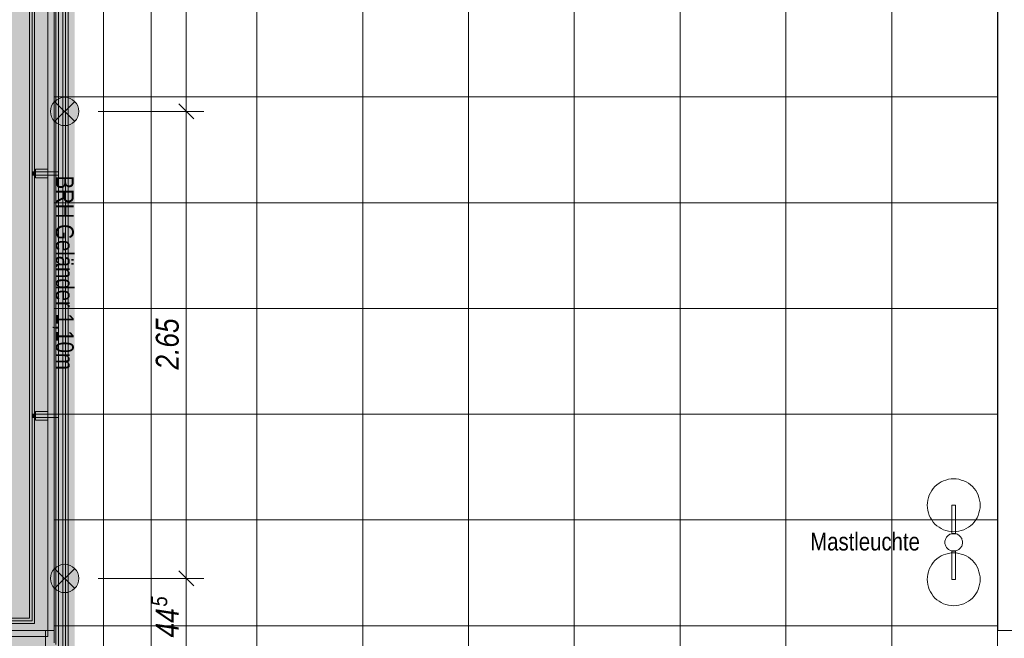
# Model space of a CAD drawing. Extents: x -620 to 300, y 62 to 1112.
# Tile 5 of 200: x -466 to -354, y 263 to 333. Entities that reach past the tile are written whole.
import ezdxf
from ezdxf.lldxf.tags import DXFTag

# ---------------------------------------------------------------- set-up
doc = ezdxf.new("R2010")
doc.units = 0
doc.layers.get('0').update_dxf_attribs({"lineweight": 13})
for name, color, linetype, lineweight, true_color in [('00_ E_ST_Handlaufleuchte', 7, 'Continuous', 13, 0xb2b200), ('00_E_ST_Handlaufleuchte_Bem', 7, 'Continuous', 5, 0x7d7d00), ('00_E_ST_Handlaufleuchte_Kabel', 3, 'Continuous', 18, 0x00ff00), ('00_E_ST_Handlaufleuchte–Handlauf-Position', 7, 'Continuous', 5, 0x0000b2), ('30 -33 Aussenwände- 7 Fassade_ Elemente', 7, 'Continuous', 9, 0x00aacc), ('30 -34 Innenwände- 6 Elemente', 7, 'Continuous', 9, 0xff6633), ('30 -36 Dächer- 3 Dachbeläge', 7, 'Continuous', 15, 0x9999ff), ('30 -36 Dächer- 4 Dachbekleidungen', 7, 'Continuous', 9, 0xccccff), ('60- 61 allgemeine Ausstattung- 4 Terrassen', 9, 'Continuous', 9, 0x808080), ('70 -72 Beschriftung- 1 Beschriftung allgemein', 7, 'Continuous', 9, 0xff6633), ('iwb_Layout BA_Markierung', 7, 'Continuous', 9, 0xbadcdc)]:
    doc.layers.add(name, color=color, linetype=linetype, lineweight=lineweight, true_color=true_color)
doc.layers.add('70 -71 Achsen- 1 Gebäudeachsen', color=7, linetype='STRICHPUNKT2-A06CPVM0L0', lineweight=18)
doc.styles.get("Standard").update_dxf_attribs({"font": 'ARIALN.TTF'})
tags = doc.linetypes.add('STRICHPUNKT2-A06CPVM0L0', pattern=[12.7, 6.35, -3.175, 0, -3.175]).pattern_tags.tags
tags[10:11] = [DXFTag(74, 4), DXFTag(75, 0), DXFTag(340, '0'), DXFTag(46, 0.0), DXFTag(50, 0.0), DXFTag(44, 0.0), DXFTag(45, 0.0)]
tags[8:9] = [DXFTag(74, 4), DXFTag(75, 0), DXFTag(340, '0'), DXFTag(46, 0.0), DXFTag(50, 0.0), DXFTag(44, 0.0), DXFTag(45, 0.0)]
tags[6:7] = [DXFTag(74, 4), DXFTag(75, 0), DXFTag(340, '0'), DXFTag(46, 0.0), DXFTag(50, 0.0), DXFTag(44, 0.0), DXFTag(45, 0.0)]
tags[4:5] = [DXFTag(74, 4), DXFTag(75, 0), DXFTag(340, '0'), DXFTag(46, 0.0), DXFTag(50, 0.0), DXFTag(44, 0.0), DXFTag(45, 0.0)]

# ---------------------------------------------------------------- blocks, each defined once
blk = doc.blocks.new('Polygon-A06CPVLNL0')
at = {"color": 0, "linetype": 'ByBlock', "lineweight": -2, "ltscale": 0.13}
blk.add_solid([(-459.48, 86.61), (-538.63, 86.4), (-459.32, 1083.81), (-538.63, 1083.81)], dxfattribs=at)
blk = doc.blocks.new('Referenz-A06CPVM1L0')
at = {"layer": '30 -33 Aussenwände- 7 Fassade_ Elemente', "color": 0, "linetype": 'Continuous', "ltscale": 0.13}
for p, q in [((-463.98, 372.67), (-463.98, 264.81)), ((-463.98, 264.81), (-463.98, 372.67)), ((-470.36, 264.81), (-463.98, 264.81)), ((-463.98, 264.81), (-468.12, 264.81))]:
    blk.add_line(p, q, dxfattribs=at)
at = {"layer": '30 -34 Innenwände- 6 Elemente', "color": 0, "linetype": 'Continuous', "ltscale": 0.13}
for p, q in [((-463.98, 372.67), (-463.98, 264.81)), ((-461.78, 262.61), (-461.78, 372.67)), ((-460.78, 372.67), (-460.78, 261.61)), ((-460.18, 261.01), (-460.18, 372.67)), ((-463.98, 264.81), (-470.36, 264.81))]:
    blk.add_line(p, q, dxfattribs=at)
at = {"layer": '30 -36 Dächer- 3 Dachbeläge', "color": 0, "linetype": 'Continuous', "ltscale": 0.15}
for p, q in [((-464.58, 376.21), (-464.58, 265.41)), ((-461.58, 262.41), (-461.58, 376.21)), ((-464.58, 265.41), (-470.36, 265.41))]:
    blk.add_line(p, q, dxfattribs=at)
at = {"layer": '30 -36 Dächer- 3 Dachbeläge', "color": 0, "lineweight": 9}
for p, q in [((-464.28, 316.06), (-463.88, 316.06)), ((-463.88, 315.66), (-464.28, 315.66)), ((-463.88, 316.06), (-463.88, 315.66)), ((-464.28, 288.56), (-463.88, 288.56)), ((-463.88, 288.56), (-463.88, 288.16)), ((-463.88, 288.16), (-464.28, 288.16))]:
    blk.add_line(p, q, dxfattribs=at)
at = {"layer": '30 -36 Dächer- 3 Dachbeläge', "color": 0, "lineweight": 0}
for points in [[(-464.58, 265.41), (-464.58, 376.21), (-461.58, 262.41)], [(-461.58, 262.41), (-464.58, 376.21), (-461.58, 376.21)], [(-463.88, 315.66), (-463.88, 316.06), (-464.28, 315.66)], [(-464.28, 315.66), (-463.88, 316.06), (-464.28, 316.06)], [(-463.88, 288.16), (-463.88, 288.56), (-464.28, 288.16)], [(-464.28, 288.16), (-463.88, 288.56), (-464.28, 288.56)], [(-470.36, 262.41), (-470.36, 265.41), (-464.58, 262.41)], [(-464.58, 262.41), (-470.36, 265.41), (-464.58, 265.41)], [(-464.58, 262.41), (-464.58, 265.41), (-461.58, 262.41)]]:
    blk.add_solid(points, dxfattribs=at)
at = {"layer": '30 -36 Dächer- 4 Dachbekleidungen', "color": 0, "linetype": 'Continuous', "ltscale": 0.13}
for p, q in [((-464.28, 376.21), (-464.28, 265.11)), ((-462.48, 263.31), (-462.48, 376.21)), ((-461.28, 376.21), (-461.28, 262.11)), ((-460.48, 261.31), (-460.48, 376.21)), ((-462.48, 316.36), (-463.88, 316.36)), ((-463.88, 316.36), (-463.88, 316.06)), ((-462.48, 316.06), (-463.88, 316.06)), ((-463.88, 316.06), (-463.88, 315.66)), ((-463.88, 315.66), (-462.48, 315.66)), ((-463.88, 315.36), (-463.88, 315.66)), ((-462.48, 315.36), (-463.88, 315.36)), ((-462.48, 316.06), (-461.28, 316.06)), ((-461.28, 315.66), (-462.48, 315.66)), ((-461.28, 316.06), (-461.28, 315.66)), ((-462.48, 288.86), (-463.88, 288.86)), ((-463.88, 288.86), (-463.88, 288.56)), ((-462.48, 288.56), (-463.88, 288.56)), ((-463.88, 288.56), (-463.88, 288.16)), ((-462.48, 288.56), (-461.28, 288.56)), ((-461.28, 288.56), (-461.28, 288.16)), ((-463.88, 288.16), (-462.48, 288.16)), ((-463.88, 287.86), (-463.88, 288.16)), ((-462.48, 287.86), (-463.88, 287.86)), ((-461.28, 288.16), (-462.48, 288.16)), ((-464.28, 265.11), (-470.36, 265.11)), ((-470.36, 263.31), (-462.48, 263.31))]:
    blk.add_line(p, q, dxfattribs=at)
at = {"layer": '60- 61 allgemeine Ausstattung- 4 Terrassen', "color": 0}
for p, q in [((-390.76, 214.01), (-390.76, 452.41)), ((-378.76, 214.01), (-378.76, 452.41)), ((-366.76, 214.01), (-366.76, 452.41)), ((-354.76, 214.01), (-354.76, 452.41)), ((-438.76, 214.01), (-438.76, 450.21)), ((-354.73, 264.01), (-354.73, 420.01)), ((-354.73, 264.01), (-354.73, 420.01)), ((-450.76, 214.01), (-450.76, 376.81)), ((-461.78, 372.67), (-461.78, 264.01)), ((-426.76, 214.01), (-426.76, 373.01)), ((-414.76, 214.01), (-414.76, 373.01)), ((-402.76, 214.01), (-402.76, 373.01)), ((-461.78, 324.55), (-354.73, 324.55)), ((-461.78, 312.55), (-354.73, 312.55)), ((-461.78, 300.55), (-354.73, 300.55)), ((-461.78, 288.55), (-354.73, 288.55)), ((-361.85, 280.33), (-361.63, 280.53)), ((-361.63, 280.53), (-361.39, 280.71)), ((-361.39, 280.71), (-361.14, 280.86)), ((-361.14, 280.86), (-360.87, 280.99)), ((-360.87, 280.99), (-360.6, 281.08)), ((-360.6, 281.08), (-360.31, 281.16)), ((-360.31, 281.16), (-360.02, 281.2)), ((-360.02, 281.2), (-359.73, 281.21)), ((-359.73, 281.21), (-359.43, 281.2)), ((-359.43, 281.2), (-359.14, 281.16)), ((-359.14, 281.16), (-358.86, 281.08)), ((-358.86, 281.08), (-358.58, 280.99)), ((-358.58, 280.99), (-358.31, 280.86)), ((-358.31, 280.86), (-358.06, 280.71)), ((-358.06, 280.71), (-357.82, 280.53)), ((-357.82, 280.53), (-357.6, 280.33)), ((-362.6, 279.08), (-362.5, 279.36)), ((-362.5, 279.36), (-362.37, 279.63)), ((-362.37, 279.63), (-362.22, 279.88)), ((-362.22, 279.88), (-362.05, 280.12)), ((-362.05, 280.12), (-361.85, 280.33)), ((-357.6, 280.33), (-357.41, 280.12)), ((-357.41, 280.12), (-357.23, 279.88)), ((-357.23, 279.88), (-357.08, 279.63)), ((-357.08, 279.63), (-356.95, 279.36)), ((-356.95, 279.36), (-356.86, 279.08)), ((-362.73, 278.21), (-362.71, 278.51)), ((-362.71, 277.92), (-362.73, 278.21)), ((-362.71, 278.51), (-362.67, 278.8)), ((-362.67, 278.8), (-362.6, 279.08)), ((-359.93, 278.21), (-359.53, 278.21)), ((-359.93, 274.99), (-359.93, 278.21)), ((-359.53, 278.21), (-359.53, 274.99)), ((-356.86, 279.08), (-356.78, 278.8)), ((-356.78, 278.8), (-356.74, 278.51)), ((-356.74, 278.51), (-356.73, 278.21)), ((-356.73, 278.21), (-356.74, 277.92)), ((-362.67, 277.63), (-362.71, 277.92)), ((-362.6, 277.34), (-362.67, 277.63)), ((-362.5, 277.07), (-362.6, 277.34)), ((-362.37, 276.8), (-362.5, 277.07)), ((-356.95, 277.07), (-357.08, 276.8)), ((-356.86, 277.34), (-356.95, 277.07)), ((-356.78, 277.63), (-356.86, 277.34)), ((-356.74, 277.92), (-356.78, 277.63)), ((-461.78, 276.55), (-354.73, 276.55)), ((-362.22, 276.55), (-362.37, 276.8)), ((-362.05, 276.31), (-362.22, 276.55)), ((-361.85, 276.09), (-362.05, 276.31)), ((-361.63, 275.89), (-361.85, 276.09)), ((-361.39, 275.72), (-361.63, 275.89)), ((-357.82, 275.89), (-358.06, 275.72)), ((-357.6, 276.09), (-357.82, 275.89)), ((-357.41, 276.31), (-357.6, 276.09)), ((-357.23, 276.55), (-357.41, 276.31)), ((-357.08, 276.8), (-357.23, 276.55)), ((-361.14, 275.57), (-361.39, 275.72)), ((-360.87, 275.44), (-361.14, 275.57)), ((-360.6, 275.34), (-360.87, 275.44)), ((-360.31, 275.27), (-360.6, 275.34)), ((-360.4, 274.75), (-360.32, 274.82)), ((-360.32, 274.82), (-360.24, 274.87)), ((-360.02, 275.23), (-360.31, 275.27)), ((-360.24, 274.87), (-360.16, 274.92)), ((-360.16, 274.92), (-360.07, 274.95)), ((-360.07, 274.95), (-359.97, 274.98)), ((-359.73, 275.21), (-360.02, 275.23)), ((-359.97, 274.98), (-359.88, 275)), ((-359.53, 274.99), (-359.93, 274.99)), ((-359.88, 275), (-359.78, 275.01)), ((-359.78, 275.01), (-359.68, 275.01)), ((-359.43, 275.23), (-359.73, 275.21)), ((-359.68, 275.01), (-359.58, 275)), ((-359.58, 275), (-359.49, 274.98)), ((-359.49, 274.98), (-359.39, 274.96)), ((-359.14, 275.27), (-359.43, 275.23)), ((-359.39, 274.96), (-359.3, 274.92)), ((-359.3, 274.92), (-359.21, 274.87)), ((-359.21, 274.87), (-359.13, 274.82)), ((-358.86, 275.34), (-359.14, 275.27)), ((-359.13, 274.82), (-359.06, 274.76)), ((-358.58, 275.44), (-358.86, 275.34)), ((-358.31, 275.57), (-358.58, 275.44)), ((-358.06, 275.72), (-358.31, 275.57)), ((-360.73, 274.06), (-360.72, 274.16)), ((-360.72, 273.96), (-360.73, 274.06)), ((-360.72, 274.16), (-360.7, 274.25)), ((-360.72, 273.86), (-360.72, 273.96)), ((-360.7, 273.77), (-360.72, 273.86)), ((-360.7, 274.25), (-360.67, 274.35)), ((-360.67, 273.67), (-360.7, 273.77)), ((-360.67, 274.35), (-360.63, 274.44)), ((-360.63, 273.58), (-360.67, 273.67)), ((-360.63, 274.44), (-360.59, 274.53)), ((-360.59, 274.53), (-360.53, 274.61)), ((-360.53, 274.61), (-360.47, 274.68)), ((-360.47, 274.68), (-360.4, 274.75)), ((-359.06, 274.76), (-358.99, 274.69)), ((-358.99, 274.69), (-358.92, 274.61)), ((-358.92, 274.61), (-358.87, 274.53)), ((-358.87, 274.53), (-358.82, 274.44)), ((-358.82, 274.44), (-358.79, 274.35)), ((-358.78, 273.68), (-358.82, 273.59)), ((-358.79, 274.35), (-358.76, 274.26)), ((-358.76, 273.77), (-358.78, 273.68)), ((-358.76, 274.26), (-358.74, 274.16)), ((-358.74, 273.87), (-358.76, 273.77)), ((-358.74, 274.16), (-358.73, 274.07)), ((-358.73, 273.97), (-358.74, 273.87)), ((-358.73, 274.07), (-358.73, 273.97)), ((-361.14, 272.46), (-360.87, 272.59)), ((-360.87, 272.59), (-360.6, 272.68)), ((-360.58, 273.5), (-360.63, 273.58)), ((-360.6, 272.68), (-360.31, 272.76)), ((-360.53, 273.42), (-360.58, 273.5)), ((-360.47, 273.34), (-360.53, 273.42)), ((-360.4, 273.27), (-360.47, 273.34)), ((-360.32, 273.21), (-360.4, 273.27)), ((-360.24, 273.15), (-360.32, 273.21)), ((-360.31, 272.76), (-360.02, 272.8)), ((-360.15, 273.11), (-360.24, 273.15)), ((-360.06, 273.07), (-360.15, 273.11)), ((-359.97, 273.04), (-360.06, 273.07)), ((-360.02, 272.8), (-359.73, 272.81)), ((-359.87, 273.02), (-359.97, 273.04)), ((-359.93, 273.03), (-359.53, 273.03)), ((-359.93, 269.81), (-359.93, 273.03)), ((-359.77, 273.01), (-359.87, 273.02)), ((-359.67, 273.01), (-359.77, 273.01)), ((-359.73, 272.81), (-359.43, 272.8)), ((-359.58, 273.02), (-359.67, 273.01)), ((-359.48, 273.04), (-359.58, 273.02)), ((-359.53, 273.03), (-359.53, 269.81)), ((-359.39, 273.07), (-359.48, 273.04)), ((-359.43, 272.8), (-359.14, 272.76)), ((-359.3, 273.11), (-359.39, 273.07)), ((-359.21, 273.16), (-359.3, 273.11)), ((-359.13, 273.21), (-359.21, 273.16)), ((-359.14, 272.76), (-358.86, 272.68)), ((-359.05, 273.27), (-359.13, 273.21)), ((-358.98, 273.34), (-359.05, 273.27)), ((-358.92, 273.42), (-358.98, 273.34)), ((-358.87, 273.5), (-358.92, 273.42)), ((-358.82, 273.59), (-358.87, 273.5)), ((-358.86, 272.68), (-358.58, 272.59)), ((-358.58, 272.59), (-358.31, 272.46)), ((-362.37, 271.23), (-362.22, 271.48)), ((-362.22, 271.48), (-362.05, 271.72)), ((-362.05, 271.72), (-361.85, 271.93)), ((-361.85, 271.93), (-361.63, 272.13)), ((-361.63, 272.13), (-361.39, 272.31)), ((-361.39, 272.31), (-361.14, 272.46)), ((-358.31, 272.46), (-358.06, 272.31)), ((-358.06, 272.31), (-357.82, 272.13)), ((-357.82, 272.13), (-357.6, 271.93)), ((-357.6, 271.93), (-357.41, 271.72)), ((-357.41, 271.72), (-357.23, 271.48)), ((-357.23, 271.48), (-357.08, 271.23)), ((-362.71, 270.11), (-362.67, 270.4)), ((-362.67, 270.4), (-362.6, 270.68)), ((-362.6, 270.68), (-362.5, 270.96)), ((-362.5, 270.96), (-362.37, 271.23)), ((-357.08, 271.23), (-356.95, 270.96)), ((-356.95, 270.96), (-356.86, 270.68)), ((-356.86, 270.68), (-356.78, 270.4)), ((-356.78, 270.4), (-356.74, 270.11)), ((-362.73, 269.81), (-362.71, 270.11)), ((-362.71, 269.52), (-362.73, 269.81)), ((-362.67, 269.23), (-362.71, 269.52)), ((-362.6, 268.94), (-362.67, 269.23)), ((-359.53, 269.81), (-359.93, 269.81)), ((-356.78, 269.23), (-356.86, 268.94)), ((-356.74, 269.52), (-356.78, 269.23)), ((-356.74, 270.11), (-356.73, 269.81)), ((-356.73, 269.81), (-356.74, 269.52)), ((-362.5, 268.67), (-362.6, 268.94)), ((-362.37, 268.4), (-362.5, 268.67)), ((-362.22, 268.15), (-362.37, 268.4)), ((-362.05, 267.91), (-362.22, 268.15)), ((-357.23, 268.15), (-357.41, 267.91)), ((-357.08, 268.4), (-357.23, 268.15)), ((-356.95, 268.67), (-357.08, 268.4)), ((-356.86, 268.94), (-356.95, 268.67)), ((-361.85, 267.69), (-362.05, 267.91)), ((-361.63, 267.49), (-361.85, 267.69)), ((-361.39, 267.32), (-361.63, 267.49)), ((-361.14, 267.17), (-361.39, 267.32)), ((-360.87, 267.04), (-361.14, 267.17)), ((-360.6, 266.94), (-360.87, 267.04)), ((-358.58, 267.04), (-358.86, 266.94)), ((-358.31, 267.17), (-358.58, 267.04)), ((-358.06, 267.32), (-358.31, 267.17)), ((-357.82, 267.49), (-358.06, 267.32)), ((-357.6, 267.69), (-357.82, 267.49)), ((-357.41, 267.91), (-357.6, 267.69)), ((-360.31, 266.87), (-360.6, 266.94)), ((-360.02, 266.83), (-360.31, 266.87)), ((-359.73, 266.81), (-360.02, 266.83)), ((-359.43, 266.83), (-359.73, 266.81)), ((-359.14, 266.87), (-359.43, 266.83)), ((-358.86, 266.94), (-359.14, 266.87)), ((-461.78, 264.01), (-469.78, 264.01)), ((-462.76, 222.61), (-462.76, 264.01)), ((-461.78, 264.55), (-354.73, 264.55)), ((-234.73, 264.01), (-354.73, 264.01)), ((-234.73, 264.01), (-354.73, 264.01))]:
    blk.add_line(p, q, dxfattribs=at)
at = {"layer": '70 -71 Achsen- 1 Gebäudeachsen', "color": 0, "linetype": 'STRICHPUNKT2-A06CPVM0L0', "ltscale": 0.18}
blk.add_line((-456.18, 1084.55), (-456.18, 85.11), dxfattribs=at)
at = {"layer": '60- 61 allgemeine Ausstattung- 4 Terrassen', "color": 0, "linetype": 'Continuous', "ltscale": 0.13, "insert": (-376, 275.1), "char_height": 2.0138, "attachment_point": 1}
blk.add_mtext('{\\fArial Narrow;Mastleuchte}', dxfattribs=at)
at = {"layer": '70 -72 Beschriftung- 1 Beschriftung allgemein', "color": 0, "linetype": 'Continuous', "ltscale": 0.13, "insert": (-459.55, 315.63), "char_height": 2.0138, "attachment_point": 1, "rotation": 270}
blk.add_mtext('{\\fArial Narrow;BRH Geländer 1,10m}', dxfattribs=at)
blk = doc.blocks.new('Blockreferenz-A06CPVNNL0')
at = {"lineweight": -2}
for points in [[(-461.71, 324.05), (-460.58, 322.91), (-461.71, 321.78), (-461.97, 322.11), (-462.13, 322.5), (-462.18, 322.91), (-462.13, 323.33), (-461.97, 323.72)], [(-460.58, 322.91), (-459.44, 324.05), (-459.18, 323.72), (-459.02, 323.33), (-458.97, 322.91), (-459.02, 322.5), (-459.18, 322.11), (-459.44, 321.78)]]:
    blk.add_hatch(color=0, dxfattribs=at).paths.add_polyline_path(points)
at = {"color": 0, "lineweight": -2}
for p, q in [((-461.71, 321.78), (-459.44, 324.05)), ((-461.71, 324.05), (-459.44, 321.78))]:
    blk.add_line(p, q, dxfattribs=at)
blk.add_circle((-460.58, 322.91), 1.61, dxfattribs=at)
blk = doc.blocks.new('Polygon-A06CPVO5L0')
at = {"color": 0, "linetype": 'ByBlock', "lineweight": -2, "ltscale": 0.13}
for points in [[(-460.78, 261.61), (-460.78, 372.67), (-459.98, 372.67)], [(-460.78, 261.61), (-459.98, 372.67), (-459.98, 260.81)], [(-460.78, 261.61), (-459.98, 260.81), (-539.61, 260.81)], [(-460.78, 261.61), (-539.61, 260.81), (-539.61, 261.25)], [(-460.78, 261.61), (-539.61, 261.25), (-539.61, 261.61)]]:
    blk.add_solid(points, dxfattribs=at)
blk = doc.blocks.new('Maß-A06CPVO9L0')
at = {"color": 0, "linetype": 'ByBlock', "lineweight": -2, "ltscale": 0.13}
for p, q in [((-444.78, 322.91), (-456.78, 322.91)), ((-447.62, 323.76), (-445.93, 322.07)), ((-446.78, 269.91), (-446.78, 322.91)), ((-447.62, 270.76), (-445.93, 269.07)), ((-444.78, 269.91), (-456.78, 269.91))]:
    blk.add_line(p, q, dxfattribs=at)
at = {"color": 0, "linetype": 'ByBlock', "lineweight": -2, "ltscale": 0.13, "insert": (-450.24, 293.62), "char_height": 2.6, "attachment_point": 1, "rotation": 90}
blk.add_mtext('{\\fArial Narrow|b0|i1;2.65}', dxfattribs=at)
blk = doc.blocks.new('Maß-A06CPVOBL0')
at = {"color": 0, "linetype": 'ByBlock', "lineweight": -2, "ltscale": 0.13}
for p, q in [((-445.93, 269.07), (-447.62, 270.76)), ((-444.78, 269.91), (-456.78, 269.91)), ((-446.78, 261.01), (-446.78, 269.91)), ((-445.93, 260.17), (-447.62, 261.86)), ((-444.78, 261.01), (-456.78, 261.01))]:
    blk.add_line(p, q, dxfattribs=at)
at = {"color": 0, "linetype": 'ByBlock', "lineweight": -2, "ltscale": 0.13, "attachment_point": 1, "rotation": 90}
for s, insert, char_height in [('{\\fArial Narrow|b0|i1;5}', (-450.76, 266.72), 1.82), ('{\\fArial Narrow|b0|i1;44}', (-450.24, 263.22), 2.6)]:
    blk.add_mtext(s, dxfattribs=dict(at, insert=insert, char_height=char_height))
blk = doc.blocks.new('Maß-A06CPVODL0')
at = {"color": 0, "linetype": 'ByBlock', "lineweight": -2, "ltscale": 0.13}
for p, q in [((-447.62, 373.86), (-445.93, 372.17)), ((-448.78, 373.01), (-436.78, 373.01)), ((-446.78, 322.91), (-446.78, 373.01)), ((-444.78, 322.91), (-456.78, 322.91)), ((-447.62, 323.76), (-445.93, 322.07))]:
    blk.add_line(p, q, dxfattribs=at)
at = {"color": 0, "linetype": 'ByBlock', "lineweight": -2, "ltscale": 0.13, "attachment_point": 1, "rotation": 90}
for s, insert, char_height in [('{\\fArial Narrow|b0|i1;5}', (-450.76, 350.44), 1.82), ('{\\fArial Narrow|b0|i1;2.50}', (-450.24, 344.5), 2.6)]:
    blk.add_mtext(s, dxfattribs=dict(at, insert=insert, char_height=char_height))
blk = doc.blocks.new('Blockreferenz-A06CPVOPL0')
at = {"lineweight": -2}
for points in [[(-461.71, 271.05), (-460.58, 269.91), (-461.71, 268.78), (-461.97, 269.11), (-462.13, 269.5), (-462.18, 269.91), (-462.13, 270.33), (-461.97, 270.72)], [(-460.58, 269.91), (-459.44, 271.05), (-459.18, 270.72), (-459.02, 270.33), (-458.97, 269.91), (-459.02, 269.5), (-459.18, 269.11), (-459.44, 268.78)]]:
    blk.add_hatch(color=0, dxfattribs=at).paths.add_polyline_path(points)
at = {"color": 0, "lineweight": -2}
for p, q in [((-461.71, 268.78), (-459.44, 271.05)), ((-461.71, 271.05), (-459.44, 268.78))]:
    blk.add_line(p, q, dxfattribs=at)
blk.add_circle((-460.58, 269.91), 1.61, dxfattribs=at)
blk = doc.blocks.new('Polylinie-A06CPVPLL0')
at = {"color": 0, "linetype": 'ByBlock', "lineweight": -2, "ltscale": 0.18}
for points in [[(-460.28, 261.21), (-460.48, 261.41), (-460.28, 372.67), (-460.48, 372.67)], [(-539.61, 261.41), (-460.48, 261.41), (-539.61, 261.31)], [(-539.61, 261.31), (-460.48, 261.41), (-460.28, 261.21)], [(-539.61, 261.31), (-460.28, 261.21), (-539.61, 261.21)]]:
    blk.add_solid(points, dxfattribs=at)

msp = doc.modelspace()

# ---------------------------------------------------------------- block references
at = {"color": 8, "lineweight": 13, "ltscale": 0.13, "true_color": 0x808080}
msp.add_blockref('Referenz-A06CPVM1L0', (0, 0), dxfattribs=at)
at = {"layer": '00_ E_ST_Handlaufleuchte', "ltscale": 0.13}
for name in ['Blockreferenz-A06CPVNNL0', 'Blockreferenz-A06CPVOPL0']:
    msp.add_blockref(name, (0, 0), dxfattribs=at)
at = {"layer": '00_E_ST_Handlaufleuchte_Bem', "ltscale": 0.13}
for name in ['Maß-A06CPVODL0', 'Maß-A06CPVO9L0', 'Maß-A06CPVOBL0']:
    msp.add_blockref(name, (0, 0), dxfattribs=at)
at = {"layer": '00_E_ST_Handlaufleuchte_Kabel', "ltscale": 0.18}
msp.add_blockref('Polylinie-A06CPVPLL0', (0, 0), dxfattribs=at)
at = {"layer": '00_E_ST_Handlaufleuchte–Handlauf-Position', "ltscale": 0.13}
msp.add_blockref('Polygon-A06CPVO5L0', (0, 0), dxfattribs=at)
at = {"layer": 'iwb_Layout BA_Markierung', "ltscale": 0.13}
msp.add_blockref('Polygon-A06CPVLNL0', (0, 0), dxfattribs=at)

doc.saveas('drawing.dxf')
